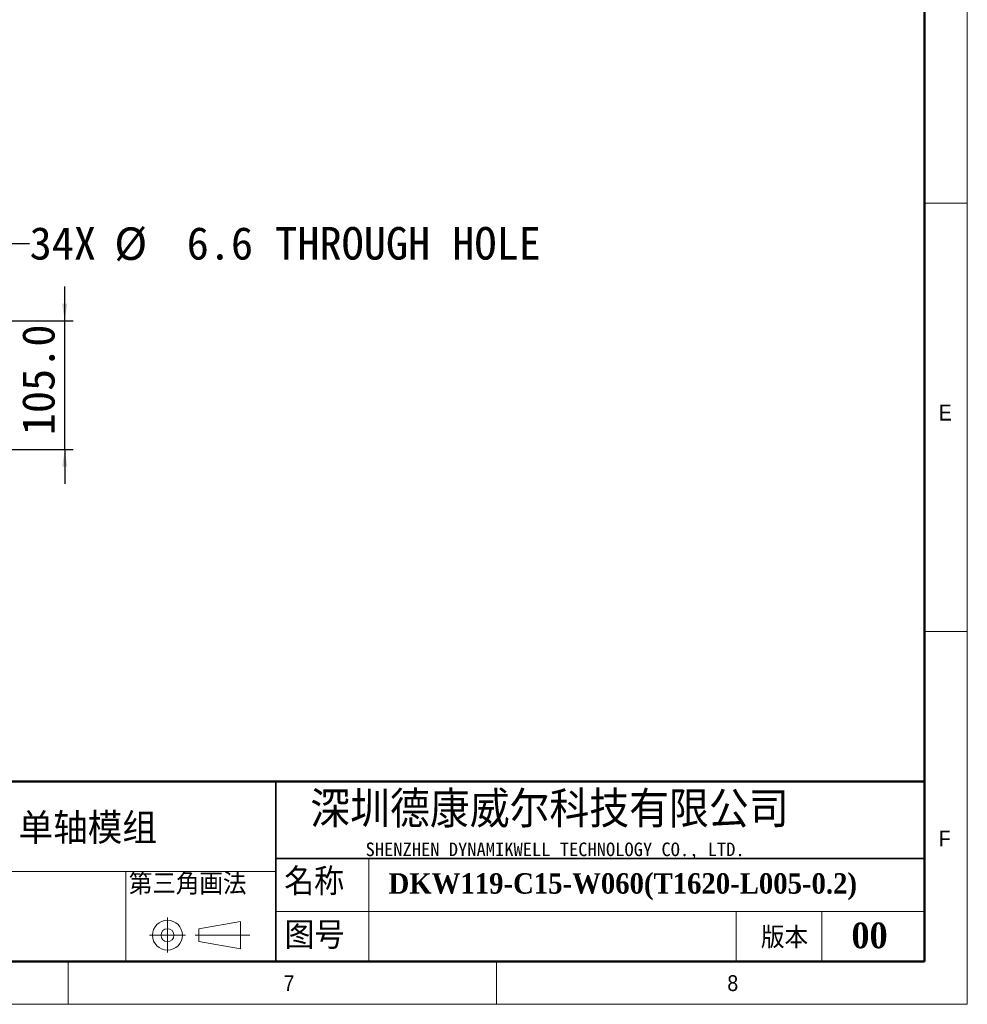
# Model space of a CAD drawing. Header units: millimetres. Extents: x 35 to 2905, y 35 to 2044.
# Tile 3 of 6: x 2130 to 2905, y 35 to 839. Entities that reach past the tile are written whole.
import ezdxf

# ---------------------------------------------------------------- set-up
doc = ezdxf.new("R2010")
doc.units = ezdxf.units.MM
doc.header["$LTSCALE"] = 7
doc.layers.add('DIMNS', color=7, linetype='Continuous')
doc.styles.add('SLDTEXTSTYLE1', font='Gothic.ttf', dxfattribs={"width": 0.913})
doc.styles.add('SLDTEXTSTYLE2', font='timesbd.ttf', dxfattribs={"width": 0.933})
doc.styles.add('SLDTEXTSTYLE4', font='txt', dxfattribs={"bigfont": 'bigfont'})
doc.styles.add('SLDTEXTSTYLE5', font='txt', dxfattribs={"bigfont": 'bigfont'})
doc.styles.add('SLDTEXTSTYLE6', font='txt')
doc.styles.add('SLDTEXTSTYLE7', font='timesbd.ttf', dxfattribs={"width": 0.933, "bigfont": 'bigfont'})
doc.styles.add('SLDTEXTSTYLE8', font='txt')
doc.dimstyles.new('SLDDIMSTYLE1', dxfattribs={"dimtxt": 26.6, "dimasz": 14, "dimexe": 0, "dimexo": 0.0625, "dimgap": 6.65, "dimtad": 2, "dimdec": 1, "dimrnd": 1e-09, "dimzin": 4, "dimdsep": 46, "dimtxsty": 'SLDTEXTSTYLE8', "dimsah": 1, "dimcen": 0.09, "dimadec": 0, "dimazin": 1, "dimtfac": 1, "dimtdec": 1, "dimtmove": 0, "dimatfit": 0, "dimfxl": 0, "dimfrac": 2, "dimtolj": 1, "dimtzin": 12, "dimarcsym": 0})
doc.dimstyles.new('SLDDIMSTYLE6', dxfattribs={"dimtxt": 26.6, "dimasz": 14, "dimexe": 0, "dimexo": 0.0625, "dimgap": 6.65, "dimtad": 0, "dimtih": 1, "dimtoh": 1, "dimdec": 1, "dimrnd": 1e-09, "dimzin": 12, "dimdsep": 46, "dimtxsty": 'SLDTEXTSTYLE8', "dimsah": 1, "dimcen": 0, "dimadec": 0, "dimazin": 3, "dimtfac": 1, "dimtdec": 1, "dimtofl": 0, "dimtmove": 0, "dimatfit": 3, "dimfxl": 0, "dimfrac": 2, "dimtolj": 1, "dimtzin": 12, "dimarcsym": 0})

# ---------------------------------------------------------------- blocks, each defined once
blk = doc.blocks.new('_D_14')
at = {"layer": 'DIMNS'}
for p, q in [((2167.06, 593.36), (2167.06, 621.36)), ((2061.79, 593.36), (2174.06, 593.36)), ((2167.06, 488.36), (2167.06, 593.36)), ((2061.79, 488.36), (2174.06, 488.36)), ((2167.06, 488.36), (2167.06, 460.36))]:
    blk.add_line(p, q, dxfattribs=at)
for points in [[(2167.06, 593.36), (2169.16, 607.36), (2164.96, 607.36)], [(2167.06, 488.36), (2164.96, 474.36), (2169.16, 474.36)]]:
    blk.add_solid(points, dxfattribs=at)
at = {"layer": 'DIMNS', "insert": (2132.16, 499.94), "char_height": 26.6, "attachment_point": 1, "rotation": 90, "style": 'SLDTEXTSTYLE8'}
blk.add_mtext('105.0', dxfattribs=at)
blk = doc.blocks.new('_D_17')
at = {"layer": 'DIMNS'}
for p, q in [((2049.39, 595.69), (2110.37, 656.67)), ((2110.37, 656.67), (2138.37, 656.67))]:
    blk.add_line(p, q, dxfattribs=at)
blk.add_solid([(2049.39, 595.69), (2060.78, 604.11), (2057.81, 607.08)], dxfattribs=at)
at = {"layer": 'DIMNS', "char_height": 26.6, "attachment_point": 1, "style": 'SLDTEXTSTYLE8'}
for s, insert in [('34X ', (2138.37, 670.07)), ('%%c', (2207.6, 669.81)), (' 6.6 THROUGH HOLE', (2248.7, 670.07))]:
    blk.add_mtext(s, dxfattribs=dict(at, insert=insert))

msp = doc.modelspace()

# ---------------------------------------------------------------- linework, layer by layer
at = {"color": 7, "linetype": 'Continuous', "lineweight": 18}
for p, q in [((2905, 35), (2905, 2044)), ((2870, 2009), (2870, 70)), ((2870, 689.5), (2905, 689.5)), ((2870, 339.5), (2905, 339.5)), ((2415.65, 154), (2415.65, 70)), ((1926.29, 143.5), (2339.76, 143.5)), ((2217.1, 143.5), (2217.1, 70)), ((2251.06, 106.04), (2251.06, 77.44)), ((2339.76, 110.88), (2870, 110.88)), ((2716, 110.88), (2716, 70)), ((2786, 110.88), (2786, 70)), ((2276.67, 96.73), (2310.66, 102.61)), ((2276.67, 86.23), (2276.67, 96.73)), ((2310.66, 102.61), (2310.66, 80.22)), ((2236.5, 91.48), (2265.91, 91.48)), ((2273.64, 91.48), (2318.36, 91.48)), ((2276.67, 86.23), (2310.66, 80.22)), ((70, 70), (2870, 70)), ((861, 70), (2870, 70)), ((2170, 35), (2170, 70)), ((2520, 70), (2520, 35)), ((35, 35), (2905, 35))]:
    msp.add_line(p, q, dxfattribs=at)
at = {"color": 7, "linetype": 'Continuous', "lineweight": 50}
for p, q in [((2870, 2009), (2870, 70)), ((2870, 217), (1281, 217)), ((70, 70), (2870, 70))]:
    msp.add_line(p, q, dxfattribs=at)
at = {"color": 7, "linetype": 'Continuous', "lineweight": 35}
for p, q in [((2339.76, 217), (2339.76, 70)), ((2339.76, 154), (2870, 154))]:
    msp.add_line(p, q, dxfattribs=at)
at = {"color": 7, "linetype": 'Continuous', "lineweight": 18}
for radius in [12.25, 5.25]:
    msp.add_circle((2251.06, 91.48), radius, dxfattribs=at)

# ---------------------------------------------------------------- texts
at = {"color": 7, "linetype": 'Continuous', "lineweight": 0}
for s, insert, char_height, attachment_point, style in [('E', (2881.67, 524.92), 12.96, 1, 'SLDTEXTSTYLE1'), ('深圳德康威尔科技有限公司', (2367.78, 209.07), 29.6333, 1, 'SLDTEXTSTYLE5'), ('单轴模组', (2129.33, 190.67), 22.225, 1, 'SLDTEXTSTYLE7'), ('F', (2881.67, 176.95), 12.96, 1, 'SLDTEXTSTYLE1'), ('SHENZHEN DYNAMIKWELL TECHNOLOGY CO., LTD.', (2413.02, 167.18), 11.1125, 1, 'SLDTEXTSTYLE6'), ('名称', (2346.56, 146.34), 22.225, 1, 'SLDTEXTSTYLE4'), ('DKW119-C15-W060(T1620-L005-0.2)', (2431.84, 142.09), 16.6687, 1, 'SLDTEXTSTYLE2'), ('图号', (2346.86, 102.52), 22.225, 1, 'SLDTEXTSTYLE4'), ('版本', (2736.3, 98.31), 17.5, 1, 'SLDTEXTSTYLE4'), ('00', (2825.06, 101.8), 21, 2, 'SLDTEXTSTYLE2'), ('7', (2346.02, 58.78), 12.96, 1, 'SLDTEXTSTYLE1'), ('8', (2708.84, 58.78), 12.96, 1, 'SLDTEXTSTYLE1')]:
    msp.add_mtext(s, dxfattribs=dict(at, insert=insert, char_height=char_height, attachment_point=attachment_point, style=style))
at = {"layer": 'DIMNS', "color": 7, "insert": (2219.42, 142.13), "char_height": 17.5, "attachment_point": 1, "style": 'SLDTEXTSTYLE4'}
msp.add_mtext('第三角画法', dxfattribs=at)

# ---------------------------------------------------------------- dimensions: what is measured, and where the dimension line sits
at = {"layer": 'DIMNS'}
dim = msp.add_diameter_dim_2p(p1=(2044.73, 591.03), p2=(2049.39, 595.69), text='34X <> THROUGH HOLE\\P', dimstyle='SLDDIMSTYLE6', dxfattribs=at)
dim.commit()
dim.dimension.update_dxf_attribs({"geometry": '_D_17', "text_midpoint": (2357.87, 656.67), "dimtype": 163})
dim = msp.add_linear_dim(base=(2167.06, 593.36), p1=(2052.9, 488.36), p2=(2052.9, 593.36), angle=90, dimstyle='SLDDIMSTYLE1', dxfattribs=at)
dim.commit()
dim.dimension.update_dxf_attribs({"geometry": '_D_14', "text_midpoint": (2167.06, 542.32), "dimtype": 160})

doc.saveas('drawing.dxf')
